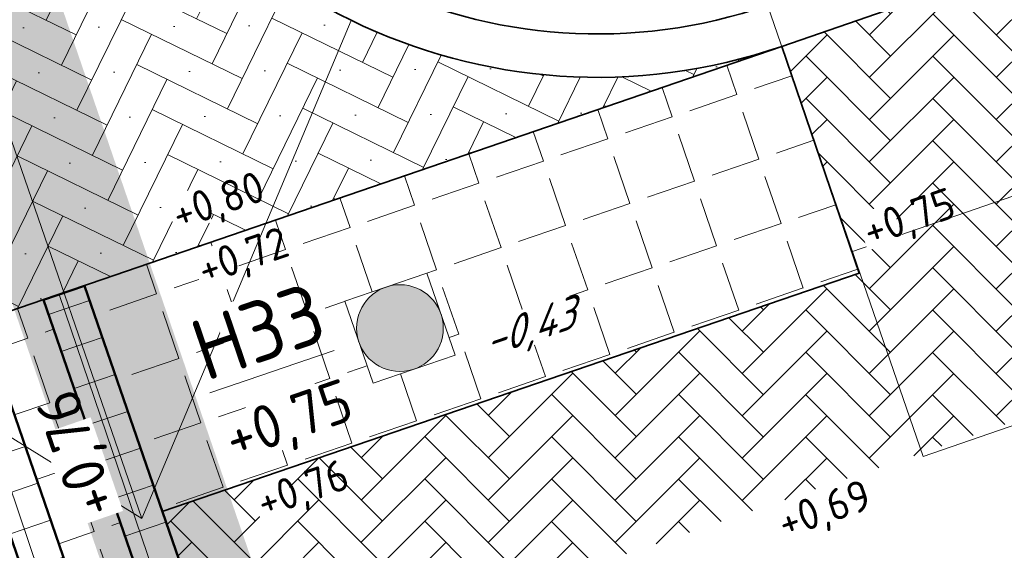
# Model space of a CAD drawing. Header units: metres. Extents: x 264779 to 275389, y 575281 to 580396.
# Tile 15 of 174: x 265244 to 265255, y 576940 to 576946. Entities that reach past the tile are written whole.
import ezdxf

# ---------------------------------------------------------------- set-up
doc = ezdxf.new("R2010")
doc.units = ezdxf.units.M
doc.set_wipeout_variables(frame=1)
doc.linetypes.add('AM-AS', pattern=[16, 10, -2, 2, -2])
doc.layers.add('B-WE-KL-TRACE-A', color=9, linetype='Continuous', lineweight=13, true_color=0x808080)
doc.layers.add('N-WE-VH-VERHARDING_STRAATBAKSTEEN_DIKFORMAAT_KEPER-ROOD-PAARS-A', color=7, linetype='Continuous', lineweight=18, true_color=0xa45729)
for name, color, linetype, lineweight in [('B-WE-RI-HWA_RIOOLPUT_INSPECTIEPUT-G', 252, 'Continuous', 18), ('B-WE-VH-VERHARDING_BETONSTRAATSTEEN_DIKFORMAAT_KEPER-A', 252, 'Continuous', 9), ('B-XX-AL-BLAD-1A_5-5-PUTNUMMER-T35-500', 252, 'Continuous', 9), ('B-XX-AL-HOOGTELABEL-T25', 252, 'Continuous', 9), ('B-XX-AL-T25', 252, 'Continuous', 9), ('N-CO-AM-AS-G', 10, 'AM-AS', 9), ('N-WE-VH-GOOT_SBS-G', 40, 'Continuous', 35), ('N-WE-VH-KNIKLIJN_AANDUIDING-G', 30, 'Continuous', 18), ('N-WE-VH-VERHARDING_HERSTRATEN-A', 40, 'Continuous', 18), ('N-WE-VH-VERHARDING_HERSTRATEN-G', 40, 'Continuous', 35), ('N-WE-VH-VERHARDING_NATUURSTEEN-A', 40, 'Continuous', 18), ('N-WE-VH-VERHARDING_NATUURSTEEN-G', 40, 'Continuous', 50), ('N-WE-VH-VERHARDING_STRAATBAKSTEEN_DIKFORMAAT_KEPER-G', 40, 'Continuous', 35), ('N-XX-AL-HOOGTELABEL-T25-M', 7, 'Continuous', 25)]:
    doc.layers.add(name, color=color, linetype=linetype, lineweight=lineweight)
doc.layers.add('X-XX-AL-HULPLAAG-G', color=6, linetype='Continuous', lineweight=18, plot=False)
doc.styles.add('NLCS-ISO-ANNOTATIVE-T25', font='NLCS-ISO.ttf', dxfattribs={"height": 2.5})
doc.styles.add('NLCS-ISO-ANNOTATIVE-T25-BOB', font='NLCS-ISO.ttf', dxfattribs={"oblique": 30, "height": 2.5})
doc.styles.add('NLCS-ISO-ANNOTATIVE-T35', font='NLCS-ISO.ttf', dxfattribs={"height": 3.5})
doc.styles.add('NLCS-ISO-M1000-T25', font='NLCS-ISO.ttf', dxfattribs={"height": 2.5})

# ---------------------------------------------------------------- blocks, each defined once
blk = doc.blocks.new('N-SRI-PUT_HWA-SO')
at = {"ltscale": 0.99999}
blk.add_wipeout([(-2, 2), (2, 2), (2, -2), (-2, -2)], dxfattribs=at)
h = blk.add_hatch(color=256, dxfattribs=at)
h.dxf.hatch_style = 1
h.paths.add_polyline_path([(-2, 0, 1), (2, 0, 1)])
at = {"ltscale": 0.99999, "flags": 128}
blk.add_lwpolyline([(-2, -2), (2, -2), (2, 2), (-2, 2)], close=True, dxfattribs=at)
at = {"ltscale": 0.99999}
blk.add_circle((0, 0), 2, dxfattribs=at)

msp = doc.modelspace()

# ---------------------------------------------------------------- hatches: boundary and pattern name
at = {"layer": 'B-WE-KL-TRACE-A'}
h = msp.add_hatch(dxfattribs=at)
h.set_pattern_fill('DOTS', color=256, scale=0.5)
h.set_pattern_definition([(0, (265713.50372, 576754.34745), (0.079375, 0.15875), [0, -0.15875])])
h.paths.add_polyline_path([(265257.497, 576901.576), (265280.092, 576836.285), (265298.31, 576783.268), (265291.791, 576781.392), (265239.384, 576934.357), (265222.655, 576983.209), (265230.7, 576979.939), (265245.297, 576937.421), (265245.427, 576937.04)])
h.paths.add_polyline_path([(265223.141, 576984.793), (265219.917, 576993.606), (265211.971, 577028.584), (265210.547, 577042.097), (265222.786, 577002.989), (265229.989, 576982.009)])
h.paths.add_polyline_path([(265207.488, 577055.376), (265208.876, 577042.208), (265202.774, 577069.069)])
h.paths.add_polyline_path([(265194.59, 577097.909), (265209.11, 577055.736), (265209.669, 577050.426), (265224.354, 577003.504), (265246.856, 576937.963), (265259.058, 576902.111), (265281.655, 576836.813), (265331.28, 576692.401), (265402.247, 576711.023), (265417.831, 576715.057), (265434.246, 576719.393), (265450.777, 576723.65), (265466.98, 576727.876), (265483.558, 576732.243), (265517.748, 576741.103), (265533.987, 576745.376), (265551.26, 576749.845), (265566.674, 576753.911), (265582.241, 576757.871), (265589.311, 576759.685), (265591.043, 576760.329), (265486.412, 577064.17), (265488.303, 577064.821), (265593.602, 576759.04), (265591.727, 576758.343), (265591.58, 576758.769), (265589.803, 576758.108), (265582.65, 576756.272), (265567.088, 576752.314), (265551.677, 576748.248), (265534.403, 576743.779), (265518.165, 576739.506), (265483.975, 576730.646), (265467.398, 576726.28), (265451.191, 576722.053), (265434.662, 576717.796), (265418.248, 576713.46), (265402.664, 576709.426), (265330.216, 576690.416), (265298.846, 576781.706), (265290.739, 576779.372), (265237.824, 576933.823), (265212.508, 577007.744), (265210.34, 577028.314), (265197.8, 577083.516), (265193.03, 577097.371)])
at = {"layer": 'B-WE-VH-VERHARDING_BETONSTRAATSTEEN_DIKFORMAAT_KEPER-A'}
h = msp.add_hatch(dxfattribs=at)
h.set_pattern_fill('AVH-BSS_DIKFORMAAT_ELLEBOOG', color=256, scale=25, angle=44.95, pattern_type=2)
h.set_pattern_definition([(44.95, (17846.70104, 118.8533), (0.00042577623, 0.48790349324), [1.38, -0.69]), (314.95, (17845.96982, 119.5858), (0.00042577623, 0.48790349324), [1.38, -0.69])])
h.paths.add_polyline_path([(265245.188, 576940.383), (265245.904, 576938.306), (265245.996, 576938.338), (265254.659, 576941.3), (265258.676, 576942.663), (265257.047, 576947.371), (265252.33, 576945.743), (265253.224, 576943.129)])
at = {"layer": 'N-WE-VH-VERHARDING_HERSTRATEN-A'}
h = msp.add_hatch(dxfattribs=at)
h.set_pattern_fill('ANGLE', color=256, scale=0.5625, angle=89.8695)
h.set_pattern_definition([(108.95802027, (53525.6048, 115542.10574), (-0.743187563, -0.255291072), [0.5715, -0.2143125]), (198.95802027, (53525.6048, 115542.10574), (0.255291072, -0.743187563), [0.5715, -0.2143125])])
h.paths.add_polyline_path([(265244.29, 576942.983), (265245.188, 576940.383), (265253.224, 576943.129), (265252.33, 576945.743), (265241.925, 576942.175), (265243.542, 576937.488), (265244.251, 576937.733), (265242.635, 576942.416), (265243.107, 576942.579), (265244.723, 576937.897), (265245.432, 576938.143), (265243.818, 576942.821)])
at = {"layer": 'N-WE-VH-VERHARDING_NATUURSTEEN-A'}
h = msp.add_hatch(dxfattribs=at)
h.set_pattern_fill('AVH-BETONPLAAT_BLOK', color=256, scale=1.125, angle=269.6822, pattern_type=2)
h.set_pattern_definition([(288.77070982, (70685.12025, 116265.36165), (0.42606624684, 0.14480177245), []), (18.77070982, (70685.12025, 116265.36165), (-0.14480177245, 0.42606624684), [])])
h.paths.add_polyline_path([(265244.723, 576937.897), (265244.251, 576937.733), (265242.635, 576942.416), (265243.107, 576942.579)])
at = {"layer": 'N-WE-VH-VERHARDING_STRAATBAKSTEEN_DIKFORMAAT_KEPER-ROOD-PAARS-A'}
h = msp.add_hatch(dxfattribs=at)
h.set_pattern_fill('AVH-SBS_DIKFORMAAT_KEPER', color=256, scale=28.125, angle=224.86, pattern_type=2)
h.set_pattern_definition([(243.94852576, (71648.1353, 116879.18004), (0.1782353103, -0.51914757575), [1.5525, -0.77625]), (153.94852576, (71649.18137, 116878.66867), (0.1782353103, -0.51914757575), [1.5525, -0.77625]), (243.94852576, (71647.8835, 116878.2231), (0.1782353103, -0.51914757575), [0, -2.32875]), (243.94852576, (71648.5731, 116878.75), (0.1782353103, -0.51914757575), [0, -2.32875])])
edge = h.paths.add_edge_path()
edge.add_line((265244.243, 576949.309), (265239.942, 576947.92))
edge.add_line((265239.942, 576947.92), (265241.925, 576942.175))
edge.add_line((265241.925, 576942.175), (265252.33, 576945.743))
edge.add_arc((265250.209, 576951.887), 6.5, 203.3724, 289.0395, ccw=False)

# ---------------------------------------------------------------- linework, layer by layer
at = {"layer": 'N-CO-AM-AS-G'}
msp.add_lwpolyline([(265244.951, 576940.302), (265238.48, 576959.052), (265294.899, 576978.523)], dxfattribs=at)
at = {"layer": 'N-WE-VH-GOOT_SBS-G', "flags": 128}
for points in [[(265296.19, 576967.723, -0.412833), (265292.156, 576959.487), (265252.33, 576945.743, -0.414208), (265244.065, 576949.767), (265243.543, 576951.279, -0.414214), (265247.567, 576959.544), (265287.402, 576973.292, -0.415601), (265295.677, 576969.239)], [(265295.717, 576967.562, -0.412833), (265291.993, 576959.96), (265252.167, 576946.216, -0.414208), (265244.538, 576949.93), (265244.016, 576951.442, -0.414214), (265247.73, 576959.071), (265287.566, 576972.819, -0.415601), (265295.204, 576969.078), (265295.204, 576969.078)]]:
    msp.add_lwpolyline(points, format="xyb", close=True, dxfattribs=at)
at = {"layer": 'N-WE-VH-KNIKLIJN_AANDUIDING-G', "ltscale": 0.75}
for points in [[(265247.364, 576946.043), (265244.951, 576940.302)], [(265244.951, 576940.302), (265241.925, 576942.175)]]:
    msp.add_lwpolyline(points, dxfattribs=at)
at = {"layer": 'N-WE-VH-VERHARDING_HERSTRATEN-G', "flags": 128}
msp.add_lwpolyline([(265244.251, 576937.733), (265243.542, 576937.488), (265241.925, 576942.175), (265252.33, 576945.743), (265253.224, 576943.129), (265245.188, 576940.383)], dxfattribs=at)
at = {"layer": 'N-WE-VH-VERHARDING_NATUURSTEEN-G', "flags": 128}
msp.add_lwpolyline([(265244.723, 576937.897), (265244.251, 576937.733), (265242.635, 576942.416), (265243.107, 576942.579)], close=True, dxfattribs=at)
at = {"layer": 'N-WE-VH-VERHARDING_STRAATBAKSTEEN_DIKFORMAAT_KEPER-G', "flags": 128}
msp.add_lwpolyline([(265284.115, 577017.247), (265281.278, 577016.272), (265291.304, 576986.771, -0.412828), (265287.27, 576978.535), (265235.538, 576960.681), (265241.925, 576942.175), (265252.33, 576945.743, -0.414208), (265244.065, 576949.767), (265243.543, 576951.279, -0.414214), (265247.567, 576959.544), (265287.402, 576973.292, -0.415601), (265295.677, 576969.239), (265296.19, 576967.723, -0.412833), (265292.156, 576959.487), (265290.919, 576959.06), (265292.663, 576953.983), (265295.361, 576946.31, -0.415015), (265300.322, 576956.495), (265300.159, 576956.968), (265332.832, 576968.189), (265331.37, 576972.445), (265308.855, 576964.713, -0.415155), (265300.59, 576968.769)], format="xyb", close=True, dxfattribs=at)
at = {"layer": 'X-XX-AL-HULPLAAG-G', "flags": 128}
for points in [[(265293.003, 576945.48), (265289.348, 576955.873), (265253.145, 576943.38)], [(265290.644, 576944.651), (265287.814, 576952.699), (265253.961, 576941.017)], [(265243.07, 576937.324), (265245.904, 576938.306), (265245.188, 576940.383)]]:
    msp.add_lwpolyline(points, dxfattribs=at)

# ---------------------------------------------------------------- next in the draw order: texts
at = {"layer": 'B-XX-AL-HOOGTELABEL-T25', "char_height": 0.36, "width": 0.36, "attachment_point": 1, "rotation": 19, "style": 'NLCS-ISO-ANNOTATIVE-T25', "bg_fill": 3, "box_fill_scale": 1.1, "bg_fill_color": 256, "bg_fill_transparency": 0}
for s, insert in [('+0,75', (265253.228, 576943.775)), ('+0,72', (265245.556, 576943.331)), ('+0,76', (265246.238, 576940.647)), ('+0,69', (265252.245, 576940.409))]:
    msp.add_mtext(s, dxfattribs=dict(at, insert=insert))
at = {"layer": 'B-XX-AL-T25', "ltscale": 0.5, "insert": (265249.408, 576942.461, 0.6), "char_height": 0.36, "attachment_point": 5, "rotation": 18.9573, "style": 'NLCS-ISO-ANNOTATIVE-T25-BOB', "bg_fill": 3, "box_fill_scale": 1.1, "bg_fill_color": 256, "bg_fill_transparency": 0}
msp.add_mtext('\\A1;-0,43', dxfattribs=at)

# ---------------------------------------------------------------- next in the draw order: linework, layer by layer
at = {"layer": 'X-XX-AL-HULPLAAG-G'}
msp.add_line((265252.167, 576946.216), (265253.961, 576941.017), dxfattribs=at)

# ---------------------------------------------------------------- next in the draw order: texts
at = {"layer": 'B-XX-AL-BLAD-1A_5-5-PUTNUMMER-T35-500', "insert": (265246.469, 576941.945), "char_height": 0.7, "attachment_point": 5, "rotation": 18.84, "style": 'NLCS-ISO-ANNOTATIVE-T35', "bg_fill": 3, "box_fill_scale": 1.1, "bg_fill_color": 256, "bg_fill_true_color": 13158600, "bg_fill_transparency": 0}
msp.add_mtext_dynamic_manual_height_columns('{\\LH33\\P\\H0.71429x;\\l+0,75}', width=0.7, gutter_width=3.5, heights=[0], dxfattribs=at)
at = {"layer": 'B-XX-AL-HOOGTELABEL-T25', "insert": (265245.26, 576943.965), "char_height": 0.36, "width": 0.36, "attachment_point": 1, "rotation": 19, "style": 'NLCS-ISO-ANNOTATIVE-T25', "bg_fill": 3, "box_fill_scale": 1.1, "bg_fill_color": 256, "bg_fill_transparency": 0}
msp.add_mtext('+0,80', dxfattribs=at)

# ---------------------------------------------------------------- next in the draw order: hatches: boundary and pattern name
at = {"layer": 'N-WE-VH-VERHARDING_NATUURSTEEN-A'}
h = msp.add_hatch(dxfattribs=at)
h.set_pattern_fill('AVH-BETONPLAAT_BLOK', color=256, scale=1.125, angle=269.6822, pattern_type=2)
h.set_pattern_definition([(288.77070982, (70686.3031, 116265.7658), (0.42606624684, 0.14480177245), []), (18.77070982, (70686.3031, 116265.7658), (-0.14480177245, 0.42606624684), [])])
h.paths.add_polyline_path([(265245.904, 576938.306), (265245.432, 576938.143), (265243.818, 576942.821), (265244.29, 576942.983)])

# ---------------------------------------------------------------- next in the draw order: linework, layer by layer
at = {"layer": 'N-WE-VH-VERHARDING_NATUURSTEEN-G', "flags": 128}
msp.add_lwpolyline([(265245.904, 576938.306), (265245.432, 576938.143), (265243.818, 576942.821), (265244.29, 576942.983)], close=True, dxfattribs=at)

# ---------------------------------------------------------------- next in the draw order: block references
at = {"layer": 'B-WE-RI-HWA_RIOOLPUT_INSPECTIEPUT-G', "xscale": 0.25, "yscale": 0.25, "zscale": 0.25, "rotation": 288.9573062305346}
msp.add_blockref('N-SRI-PUT_HWA-SO', (265247.928, 576942.495, -0.045), dxfattribs=at)

# ---------------------------------------------------------------- next in the draw order: texts
at = {"layer": 'N-XX-AL-HOOGTELABEL-T25-M', "insert": (265244.199, 576940.255), "char_height": 0.5, "width": 1.04288, "attachment_point": 1, "rotation": 109.0885, "style": 'NLCS-ISO-M1000-T25', "bg_fill": 3, "box_fill_scale": 1.1, "bg_fill_color": 256, "bg_fill_transparency": 0}
msp.add_mtext('+0,76', dxfattribs=at)

doc.saveas('drawing.dxf')
